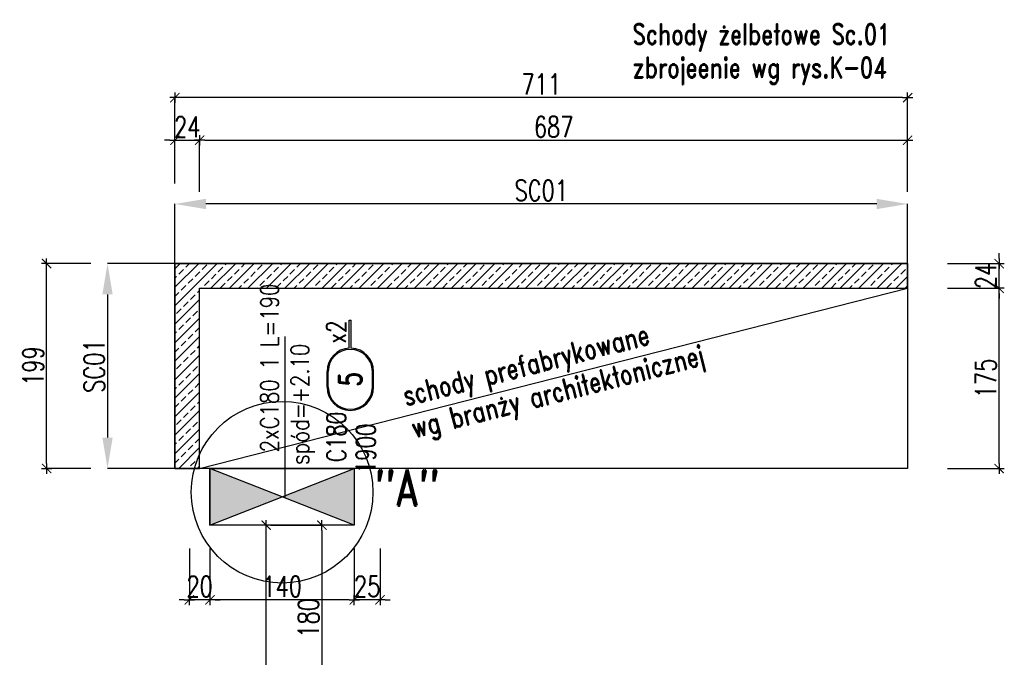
# Model space of a CAD drawing. Header units: millimetres. Extents: x 136919 to 160325, y -19528 to -8134.
# Tile 8 of 22: x 140523 to 141479, y -9732 to -9113. Entities that reach past the tile are written whole.
import ezdxf
from ezdxf.enums import TextEntityAlignment as Align

# ---------------------------------------------------------------- set-up
doc = ezdxf.new("R2010")
doc.units = ezdxf.units.MM
doc.header["$LTSCALE"] = 0.1
for name, color, linetype in [('tkd_detale', 61, 'Continuous'), ('tkd_hacz', 5, 'Continuous'), ('tkd_nadproże_opis', 7, 'Continuous'), ('tkd_opis ścian', 7, 'Continuous'), ('tkd_opisy_pomoce', 140, 'Continuous'), ('tkd_otwory_SC', 33, 'Continuous'), ('tkd_solid_ot_SC', 253, 'Continuous'), ('tkd_stal_opis', 33, 'Continuous'), ('tkd_txt020', 6, 'Continuous'), ('tkd_wym', 1, 'Continuous'), ('tkd_zliczacz', 8, 'Continuous'), ('tkd_żelbet0', 4, 'Continuous')]:
    doc.layers.add(name, color=color, linetype=linetype)
doc.styles.add('TKD_1TXT', font='simplex.shx', dxfattribs={"width": 0.75, "height": 0.25})
doc.styles.add('TKD_2TXT', font='romand.shx', dxfattribs={"width": 0.75, "height": 0.25})
doc.styles.add('tkd_2txt020', font='romand.shx', dxfattribs={"width": 0.75, "height": 5})
doc.styles.add('TKD_stal', font='simplex.shx', dxfattribs={"width": 0.75, "height": 0.25, "bigfont": 'bigfont.shx'})
doc.styles.add('tkd_txt0', font='simplex.shx', dxfattribs={"width": 0.75})
doc.styles.add('tkd_zbr1', font='simplex.shx', dxfattribs={"width": 0.75})
doc.styles.add('TXT25', font='simplex.shx', dxfattribs={"width": 0.8})
doc.dimstyles.new('tkd_1-100cm[cm]', dxfattribs={"dimtxt": 20, "dimasz": 5, "dimexe": 0, "dimexo": 20, "dimgap": 3, "dimtad": 1, "dimdec": 1, "dimrnd": 0.5, "dimtxsty": 'tkd_txt0', "dimblk": 'tkd_dim_arrow', "dimcen": 2.5, "dimclrd": 1, "dimclrt": 7, "dimadec": 0, "dimazin": 0, "dimtfac": 1, "dimtdec": 1, "dimtix": 1, "dimtmove": 1, "dimatfit": 3, "dimfxl": 50, "dimfxlon": 1, "dimtvp": 0.02, "dimarcsym": 0})
doc.dimstyles.new('tkd_zakresy_prz', dxfattribs={"dimtxt": 22, "dimasz": 40, "dimexe": 0, "dimexo": 0, "dimgap": 3, "dimtad": 1, "dimdec": 0, "dimrnd": 1, "dimtxsty": 'tkd_zbr1', "dimcen": 2.5, "dimclrt": 7, "dimadec": 0, "dimazin": 0, "dimtfac": 1, "dimtdec": 1, "dimtix": 1, "dimtmove": 1, "dimatfit": 3, "dimfxl": 1, "dimtvp": 0.02, "dimarcsym": 0})

# ---------------------------------------------------------------- blocks, each defined once
blk = doc.blocks.new('tkd_nadproże_opis')
at = {"color": 1}
blk.add_line((2.239, 0), (0, 0), dxfattribs=at)
at = {"color": 7, "style": 'TXT25', "width": 0.8}
blk.add_attdef('%%RS=', text='', height=0.25, dxfattribs=at).set_placement((1.093, 0.186), align=Align.MIDDLE_RIGHT)
blk.add_attdef('+10.00', text='', height=0.25, dxfattribs=at).set_placement((1.154, 0.186), align=Align.MIDDLE_LEFT)
blk = doc.blocks.new('tkd_stal_wykaz_new')
for p, q in [((0.301, 0.301), (0.504, 0.301)), ((0.301, 0.286), (0.504, 0.286)), ((0.806, 0.013), (1.166, 0.013)), ((1.166, 0.013), (1.166, -0.013)), ((0.806, -0.013), (1.166, -0.013)), ((0.301, -0.286), (0.504, -0.286)), ((0.301, -0.301), (0.504, -0.301))]:
    blk.add_line(p, q)
for centre, radius, start, end in [((0.301, 0), 0.301, 90, 270), ((0.301, 0), 0.286, 90, 270), ((0.504, 0), 0.301, 2.3881, 90), ((0.504, 0), 0.286, 270, 90), ((0.504, 0), 0.301, 270, 357.6119)]:
    blk.add_arc(centre, radius, start, end)
at = {"color": 7, "style": 'TKD_stal', "width": 0.75}
for tag, p in [('PROFIL', (-0.019, 0.056)), ('DŁUGOŚĆ', (-0.171, -0.325))]:
    blk.add_attdef(tag, text='', height=0.25, dxfattribs=at).set_placement(p, align=Align.RIGHT)
blk.add_attdef('OPIS_DODATKOWY', (0.866, 0.056), '', height=0.25, dxfattribs=at)
at = {"color": 2, "style": 'TKD_2TXT', "width": 0.75}
blk.add_attdef('1', text='', height=0.3, dxfattribs=at).set_placement((0.403, 0), align=Align.MIDDLE_CENTER)
at = {"color": 6, "style": 'TKD_stal', "width": 0.75}
blk.add_attdef('UWAGI', text='', height=0.175, dxfattribs=at).set_placement((-0.285, -0.569), align=Align.RIGHT)
at = {"color": 7, "style": 'TKD_stal', "width": 0.75, "flags": 1}
for tag, p in [('STAL', (-0.585, -0.925)), ('SZTUK', (-0.628, -1.283)), ('MASA_JEDN', (-0.628, -1.667)), ('POW_MAL', (-0.628, -2.054)), ('KOMENTARZ', (-0.628, -2.387))]:
    blk.add_attdef(tag, text='', height=0.25, dxfattribs=at).set_placement(p, align=Align.CENTER)
blk = doc.blocks.new('tkd_dim_arrow')
for p, q in [((-1, 0), (1, 0)), ((0, -1), (0, 1))]:
    blk.add_line(p, q)
at = {"const_width": 0.2}
blk.add_lwpolyline([(-0.9, -0.9), (0.9, 0.9)], dxfattribs=at)
blk = doc.blocks.new('*D2534')
at = {"layer": 'DEFPOINTS', "color": 0, "transparency": 16777216}
for p in [(141385.07, -9374.1), (141473.9, -9374.1), (141381.07, -9549.1)]:
    blk.add_point(p, dxfattribs=at)
at = {"layer": 'tkd_wym', "color": 0, "lineweight": -2, "transparency": 16777216}
for p, q in [((141423.9, -9374.1), (141473.9, -9374.1)), ((141423.9, -9549.1), (141473.9, -9549.1))]:
    blk.add_line(p, q, dxfattribs=at)
at = {"layer": 'tkd_wym', "color": 1, "lineweight": -2, "transparency": 16777216}
blk.add_line((141473.9, -9544.1), (141473.9, -9379.1), dxfattribs=at)
at = {"layer": 'tkd_wym', "color": 1, "lineweight": -2, "transparency": 16777216, "xscale": 5, "yscale": 5, "zscale": 5}
for p, rotation in [((141473.9, -9374.1), 90), ((141473.9, -9549.1), 270)]:
    blk.add_blockref('tkd_dim_arrow', p, dxfattribs=dict(at, rotation=rotation))
at = {"layer": 'tkd_wym', "color": 7, "transparency": 16777216, "insert": (141460.9, -9461.6), "char_height": 20, "attachment_point": 5, "rotation": 90, "style": 'tkd_txt0'}
blk.add_mtext('175', dxfattribs=at)
blk = doc.blocks.new('*D2535')
at = {"layer": 'DEFPOINTS', "color": 0, "transparency": 16777216}
for p in [(141385.07, -9350.1), (141473.9, -9350.1), (141385.07, -9374.1)]:
    blk.add_point(p, dxfattribs=at)
at = {"layer": 'tkd_wym', "color": 1, "lineweight": -2, "transparency": 16777216}
for p, q in [((141473.9, -9345.1), (141473.9, -9340.1)), ((141473.9, -9374.1), (141473.9, -9350.1)), ((141473.9, -9379.1), (141473.9, -9384.1))]:
    blk.add_line(p, q, dxfattribs=at)
at = {"layer": 'tkd_wym', "color": 0, "lineweight": -2, "transparency": 16777216}
for p, q in [((141423.9, -9350.1), (141473.9, -9350.1)), ((141423.9, -9374.1), (141473.9, -9374.1))]:
    blk.add_line(p, q, dxfattribs=at)
at = {"layer": 'tkd_wym', "color": 1, "lineweight": -2, "transparency": 16777216, "xscale": 5, "yscale": 5, "zscale": 5}
for p, rotation in [((141473.9, -9350.1), 270), ((141473.9, -9374.1), 90)]:
    blk.add_blockref('tkd_dim_arrow', p, dxfattribs=dict(at, rotation=rotation))
at = {"layer": 'tkd_wym', "color": 7, "transparency": 16777216, "insert": (141460.9, -9362.1), "char_height": 20, "attachment_point": 5, "rotation": 90, "style": 'tkd_txt0'}
blk.add_mtext('24', dxfattribs=at)
blk = doc.blocks.new('*D2536')
at = {"layer": 'DEFPOINTS', "color": 0, "transparency": 16777216}
for p in [(140549.55, -9350.1), (140612.44, -9350.1), (140612.44, -9549.1)]:
    blk.add_point(p, dxfattribs=at)
at = {"layer": 'tkd_wym', "color": 0, "lineweight": -2, "transparency": 16777216}
for p, q in [((140592.44, -9350.1), (140549.55, -9350.1)), ((140592.44, -9549.1), (140549.55, -9549.1))]:
    blk.add_line(p, q, dxfattribs=at)
at = {"layer": 'tkd_wym', "color": 1, "lineweight": -2, "transparency": 16777216}
blk.add_line((140549.55, -9544.1), (140549.55, -9355.1), dxfattribs=at)
at = {"layer": 'tkd_wym', "color": 1, "lineweight": -2, "transparency": 16777216, "xscale": 5, "yscale": 5, "zscale": 5}
for p, rotation in [((140549.55, -9350.1), 90), ((140549.55, -9549.1), 270)]:
    blk.add_blockref('tkd_dim_arrow', p, dxfattribs=dict(at, rotation=rotation))
at = {"layer": 'tkd_wym', "color": 7, "transparency": 16777216, "insert": (140536.55, -9449.6), "char_height": 20, "attachment_point": 5, "rotation": 90, "style": 'tkd_txt0'}
blk.add_mtext('199', dxfattribs=at)
blk = doc.blocks.new('*D2537')
at = {"layer": 'DEFPOINTS', "color": 0, "transparency": 16777216}
for p in [(140698.07, -9230.34), (140674.07, -9292.29), (140698.07, -9316.29)]:
    blk.add_point(p, dxfattribs=at)
at = {"layer": 'tkd_wym', "color": 1, "lineweight": -2, "transparency": 16777216}
for p, q in [((140669.07, -9230.34), (140664.07, -9230.34)), ((140674.07, -9230.34), (140698.07, -9230.34)), ((140703.07, -9230.34), (140708.07, -9230.34))]:
    blk.add_line(p, q, dxfattribs=at)
at = {"layer": 'tkd_wym', "color": 0, "lineweight": -2, "transparency": 16777216}
for p, q in [((140674.07, -9272.29), (140674.07, -9230.34)), ((140698.07, -9280.34), (140698.07, -9230.34))]:
    blk.add_line(p, q, dxfattribs=at)
at = {"layer": 'tkd_wym', "color": 1, "lineweight": -2, "transparency": 16777216, "xscale": 5, "yscale": 5, "zscale": 5}
blk.add_blockref('tkd_dim_arrow', (140674.07, -9230.34), dxfattribs=at)
at = {"layer": 'tkd_wym', "color": 1, "lineweight": -2, "transparency": 16777216, "xscale": 5, "yscale": 5, "zscale": 5, "rotation": 180}
blk.add_blockref('tkd_dim_arrow', (140698.07, -9230.34), dxfattribs=at)
at = {"layer": 'tkd_wym', "color": 7, "transparency": 16777216, "insert": (140686.07, -9217.34), "char_height": 20, "attachment_point": 5, "style": 'tkd_txt0'}
blk.add_mtext('24', dxfattribs=at)
blk = doc.blocks.new('*D2538')
at = {"layer": 'DEFPOINTS', "color": 0, "transparency": 16777216}
for p in [(141385.07, -9230.34), (141385.07, -9304.29), (140698.07, -9316.29)]:
    blk.add_point(p, dxfattribs=at)
at = {"layer": 'tkd_wym', "color": 0, "lineweight": -2, "transparency": 16777216}
for p, q in [((140698.07, -9280.34), (140698.07, -9230.34)), ((141385.07, -9280.34), (141385.07, -9230.34))]:
    blk.add_line(p, q, dxfattribs=at)
at = {"layer": 'tkd_wym', "color": 1, "lineweight": -2, "transparency": 16777216}
blk.add_line((140703.07, -9230.34), (141380.07, -9230.34), dxfattribs=at)
at = {"layer": 'tkd_wym', "color": 1, "lineweight": -2, "transparency": 16777216, "xscale": 5, "yscale": 5, "zscale": 5, "rotation": 180}
blk.add_blockref('tkd_dim_arrow', (140698.07, -9230.34), dxfattribs=at)
at = {"layer": 'tkd_wym', "color": 1, "lineweight": -2, "transparency": 16777216, "xscale": 5, "yscale": 5, "zscale": 5}
blk.add_blockref('tkd_dim_arrow', (141385.07, -9230.34), dxfattribs=at)
at = {"layer": 'tkd_wym', "color": 7, "transparency": 16777216, "insert": (141041.57, -9217.34), "char_height": 20, "attachment_point": 5, "style": 'tkd_txt0'}
blk.add_mtext('687', dxfattribs=at)
blk = doc.blocks.new('*D2539')
at = {"layer": 'DEFPOINTS', "color": 0, "transparency": 16777216}
for p in [(140674.07, -9189), (140674.07, -9316.29), (141385.07, -9316.29)]:
    blk.add_point(p, dxfattribs=at)
at = {"layer": 'tkd_wym', "color": 0, "lineweight": -2, "transparency": 16777216}
for p, q in [((140674.07, -9239), (140674.07, -9189)), ((141385.07, -9239), (141385.07, -9189))]:
    blk.add_line(p, q, dxfattribs=at)
at = {"layer": 'tkd_wym', "color": 1, "lineweight": -2, "transparency": 16777216}
blk.add_line((141380.07, -9189), (140679.07, -9189), dxfattribs=at)
at = {"layer": 'tkd_wym', "color": 1, "lineweight": -2, "transparency": 16777216, "xscale": 5, "yscale": 5, "zscale": 5, "rotation": 180}
blk.add_blockref('tkd_dim_arrow', (140674.07, -9189), dxfattribs=at)
at = {"layer": 'tkd_wym', "color": 1, "lineweight": -2, "transparency": 16777216, "xscale": 5, "yscale": 5, "zscale": 5}
blk.add_blockref('tkd_dim_arrow', (141385.07, -9189), dxfattribs=at)
at = {"layer": 'tkd_wym', "color": 7, "transparency": 16777216, "insert": (141029.57, -9176), "char_height": 20, "attachment_point": 5, "style": 'tkd_txt0'}
blk.add_mtext('711', dxfattribs=at)
blk = doc.blocks.new('*D2542')
at = {"layer": 'DEFPOINTS', "color": 0, "transparency": 16777216}
for p in [(140762.61, -9604.1), (140873.07, -9604.1), (140873.07, -9939.1)]:
    blk.add_point(p, dxfattribs=at)
at = {"layer": 'tkd_wym', "color": 0, "lineweight": -2, "transparency": 16777216}
for p, q in [((140812.61, -9604.1), (140762.61, -9604.1)), ((140812.61, -9939.1), (140762.61, -9939.1))]:
    blk.add_line(p, q, dxfattribs=at)
at = {"layer": 'tkd_wym', "color": 1, "lineweight": -2, "transparency": 16777216}
blk.add_line((140762.61, -9934.1), (140762.61, -9609.1), dxfattribs=at)
at = {"layer": 'tkd_wym', "color": 1, "lineweight": -2, "transparency": 16777216, "xscale": 5, "yscale": 5, "zscale": 5}
for p, rotation in [((140762.61, -9604.1), 90), ((140762.61, -9939.1), 270)]:
    blk.add_blockref('tkd_dim_arrow', p, dxfattribs=dict(at, rotation=rotation))
at = {"layer": 'tkd_wym', "color": 7, "transparency": 16777216, "insert": (140749.61, -9771.6), "char_height": 20, "attachment_point": 5, "rotation": 90, "style": 'tkd_txt0'}
blk.add_mtext('335', dxfattribs=at)
blk = doc.blocks.new('*D2543')
at = {"layer": 'DEFPOINTS', "color": 0, "transparency": 16777216}
for p in [(140848.07, -9604.1), (140873.07, -9604.1), (140848.07, -9676.6)]:
    blk.add_point(p, dxfattribs=at)
at = {"layer": 'tkd_wym', "color": 0, "lineweight": -2, "transparency": 16777216}
for p, q in [((140848.07, -9626.6), (140848.07, -9676.6)), ((140873.07, -9626.6), (140873.07, -9676.6))]:
    blk.add_line(p, q, dxfattribs=at)
at = {"layer": 'tkd_wym', "color": 1, "lineweight": -2, "transparency": 16777216}
for p, q in [((140843.07, -9676.6), (140838.07, -9676.6)), ((140873.07, -9676.6), (140848.07, -9676.6)), ((140878.07, -9676.6), (140883.07, -9676.6))]:
    blk.add_line(p, q, dxfattribs=at)
at = {"layer": 'tkd_wym', "color": 1, "lineweight": -2, "transparency": 16777216, "xscale": 5, "yscale": 5, "zscale": 5}
blk.add_blockref('tkd_dim_arrow', (140848.07, -9676.6), dxfattribs=at)
at = {"layer": 'tkd_wym', "color": 1, "lineweight": -2, "transparency": 16777216, "xscale": 5, "yscale": 5, "zscale": 5, "rotation": 180}
blk.add_blockref('tkd_dim_arrow', (140873.07, -9676.6), dxfattribs=at)
at = {"layer": 'tkd_wym', "color": 7, "transparency": 16777216, "insert": (140860.57, -9663.6), "char_height": 20, "attachment_point": 5, "style": 'tkd_txt0'}
blk.add_mtext('25', dxfattribs=at)
blk = doc.blocks.new('*D2544')
at = {"layer": 'DEFPOINTS', "color": 0, "transparency": 16777216}
for p in [(140708.07, -9604.1), (140848.07, -9604.1), (140708.07, -9676.6)]:
    blk.add_point(p, dxfattribs=at)
at = {"layer": 'tkd_wym', "color": 0, "lineweight": -2, "transparency": 16777216}
for p, q in [((140708.07, -9626.6), (140708.07, -9676.6)), ((140848.07, -9626.6), (140848.07, -9676.6))]:
    blk.add_line(p, q, dxfattribs=at)
at = {"layer": 'tkd_wym', "color": 1, "lineweight": -2, "transparency": 16777216}
blk.add_line((140843.07, -9676.6), (140713.07, -9676.6), dxfattribs=at)
at = {"layer": 'tkd_wym', "color": 1, "lineweight": -2, "transparency": 16777216, "xscale": 5, "yscale": 5, "zscale": 5, "rotation": 180}
blk.add_blockref('tkd_dim_arrow', (140708.07, -9676.6), dxfattribs=at)
at = {"layer": 'tkd_wym', "color": 1, "lineweight": -2, "transparency": 16777216, "xscale": 5, "yscale": 5, "zscale": 5}
blk.add_blockref('tkd_dim_arrow', (140848.07, -9676.6), dxfattribs=at)
at = {"layer": 'tkd_wym', "color": 7, "transparency": 16777216, "insert": (140778.07, -9663.6), "char_height": 20, "attachment_point": 5, "style": 'tkd_txt0'}
blk.add_mtext('140', dxfattribs=at)
blk = doc.blocks.new('*D2545')
at = {"layer": 'DEFPOINTS', "color": 0, "transparency": 16777216}
for p in [(140688.07, -9604.1), (140708.07, -9604.1), (140688.07, -9676.6)]:
    blk.add_point(p, dxfattribs=at)
at = {"layer": 'tkd_wym', "color": 0, "lineweight": -2, "transparency": 16777216}
for p, q in [((140688.07, -9626.6), (140688.07, -9676.6)), ((140708.07, -9626.6), (140708.07, -9676.6))]:
    blk.add_line(p, q, dxfattribs=at)
at = {"layer": 'tkd_wym', "color": 1, "lineweight": -2, "transparency": 16777216}
for p, q in [((140683.07, -9676.6), (140678.07, -9676.6)), ((140708.07, -9676.6), (140688.07, -9676.6)), ((140713.07, -9676.6), (140718.07, -9676.6))]:
    blk.add_line(p, q, dxfattribs=at)
at = {"layer": 'tkd_wym', "color": 1, "lineweight": -2, "transparency": 16777216, "xscale": 5, "yscale": 5, "zscale": 5}
blk.add_blockref('tkd_dim_arrow', (140688.07, -9676.6), dxfattribs=at)
at = {"layer": 'tkd_wym', "color": 1, "lineweight": -2, "transparency": 16777216, "xscale": 5, "yscale": 5, "zscale": 5, "rotation": 180}
blk.add_blockref('tkd_dim_arrow', (140708.07, -9676.6), dxfattribs=at)
at = {"layer": 'tkd_wym', "color": 7, "transparency": 16777216, "insert": (140698.07, -9663.6), "char_height": 20, "attachment_point": 5, "style": 'tkd_txt0'}
blk.add_mtext('20', dxfattribs=at)
blk = doc.blocks.new('*D2576')
at = {"layer": 'DEFPOINTS', "color": 0, "transparency": 16777216}
for p in [(140688.07, -9604.1), (140688.07, -9784.1), (140816.71, -9784.1)]:
    blk.add_point(p, dxfattribs=at)
at = {"layer": 'tkd_wym', "color": 0, "lineweight": -2, "transparency": 16777216}
for p, q in [((140766.71, -9604.1), (140816.71, -9604.1)), ((140766.71, -9784.1), (140816.71, -9784.1))]:
    blk.add_line(p, q, dxfattribs=at)
at = {"layer": 'tkd_wym', "color": 1, "lineweight": -2, "transparency": 16777216}
blk.add_line((140816.71, -9609.1), (140816.71, -9779.1), dxfattribs=at)
at = {"layer": 'tkd_wym', "color": 1, "lineweight": -2, "transparency": 16777216, "xscale": 5, "yscale": 5, "zscale": 5}
for p, rotation in [((140816.71, -9604.1), 90), ((140816.71, -9784.1), 270)]:
    blk.add_blockref('tkd_dim_arrow', p, dxfattribs=dict(at, rotation=rotation))
at = {"layer": 'tkd_wym', "color": 7, "transparency": 16777216, "insert": (140803.71, -9694.1), "char_height": 20, "attachment_point": 5, "rotation": 90, "style": 'tkd_txt0'}
blk.add_mtext('180', dxfattribs=at)
blk = doc.blocks.new('*D2597')
at = {"layer": 'DEFPOINTS', "color": 0, "transparency": 16777216}
for p in [(140674.07, -9292.21, 0), (140674.07, -9350.1), (141385.07, -9350.1)]:
    blk.add_point(p, dxfattribs=at)
at = {"layer": 'tkd_opis ścian', "color": 0, "lineweight": -2, "transparency": 16777216}
for p, q in [((140674.07, -9350.1, 0), (140674.07, -9292.21, 0)), ((141355.07, -9292.21, 0), (140704.07, -9292.21, 0)), ((141385.07, -9350.1, 0), (141385.07, -9292.21, 0))]:
    blk.add_line(p, q, dxfattribs=at)
at = {"layer": 'tkd_opis ścian', "color": 0, "transparency": 16777216}
for points in [[(140704.07, -9287.21, 0), (140704.07, -9297.21, 0), (140674.07, -9292.21, 0)], [(141355.07, -9287.21, 0), (141355.07, -9297.21, 0), (141385.07, -9292.21, 0)]]:
    blk.add_solid(points, dxfattribs=at)
at = {"layer": 'tkd_opis ścian', "color": 7, "transparency": 16777216, "insert": (141029.57, -9279.21, 0), "char_height": 20, "attachment_point": 5, "style": 'tkd_zbr1'}
blk.add_mtext('SC01', dxfattribs=at)
blk = doc.blocks.new('*D2598')
at = {"layer": 'DEFPOINTS', "color": 0, "transparency": 16777216}
for p in [(140674.07, -9350.1), (140608.67, -9549.1, 0), (140674.07, -9549.1)]:
    blk.add_point(p, dxfattribs=at)
at = {"layer": 'tkd_opis ścian', "color": 0, "lineweight": -2, "transparency": 16777216}
for p, q in [((140674.07, -9350.1, 0), (140608.67, -9350.1, 0)), ((140608.67, -9380.1, 0), (140608.67, -9519.1, 0)), ((140674.07, -9549.1, 0), (140608.67, -9549.1, 0))]:
    blk.add_line(p, q, dxfattribs=at)
at = {"layer": 'tkd_opis ścian', "color": 0, "transparency": 16777216}
for points in [[(140603.67, -9380.1, 0), (140613.67, -9380.1, 0), (140608.67, -9350.1, 0)], [(140603.67, -9519.1, 0), (140613.67, -9519.1, 0), (140608.67, -9549.1, 0)]]:
    blk.add_solid(points, dxfattribs=at)
at = {"layer": 'tkd_opis ścian', "color": 7, "transparency": 16777216, "insert": (140595.67, -9449.6, 0), "char_height": 20, "attachment_point": 5, "rotation": 90, "style": 'tkd_zbr1'}
blk.add_mtext('SC01', dxfattribs=at)
blk = doc.blocks.new('tkd_zliczacz')
at = {"color": 2, "style": 'TKD_2TXT', "width": 0.75}
blk.add_attdef('NAZWA', text='', height=0.35, dxfattribs=at).set_placement((0.0333, 0.4633), align=Align.CENTER)
at = {"color": 7, "style": 'TKD_1TXT', "width": 0.75}
blk.add_attdef('UWAGA', text='', height=0.25, dxfattribs=at).set_placement((0.0333, 0.0199), align=Align.CENTER)
at = {"color": 7, "style": 'TKD_1TXT', "width": 0.75, "flags": 1}
blk.add_attdef('SZTUK', text='', height=0.25, dxfattribs=at).set_placement((0.0333, -0.3342), align=Align.CENTER)

msp = doc.modelspace()

# ---------------------------------------------------------------- hatches: boundary and pattern name
at = {"layer": 'tkd_hacz'}
h = msp.add_hatch(dxfattribs=at)
h.set_pattern_fill('ANSI33', color=256, scale=2)
h.set_pattern_definition([(45, (0, -256.539), (-8.9802561, 8.9802561), []), (45, (8.98, -256.539), (-8.9802561, 8.9802561), [6.35, -3.175])])
h.paths.add_polyline_path([(141385.07, -9374.1), (141385.07, -9350.1), (140674.07, -9350.1), (140674.07, -9549.1), (140698.07, -9549.1), (140698.07, -9374.1)])
at = {"layer": 'tkd_solid_ot_SC'}
h = msp.add_hatch(color=256, dxfattribs=at)
h.dxf.hatch_style = 1
h.paths.add_polyline_path([(140708.07, -9549.1), (140708.07, -9604.1), (140778.07, -9576.6)])
h = msp.add_hatch(color=256, dxfattribs=at)
h.dxf.hatch_style = 1
h.paths.add_polyline_path([(140848.07, -9549.1), (140848.07, -9604.1), (140778.07, -9576.6)])

# ---------------------------------------------------------------- linework, layer by layer
at = {"layer": 'tkd_detale'}
msp.add_circle((140778.07, -9572.08), 88.15, dxfattribs=at)
at = {"layer": 'tkd_opisy_pomoce'}
msp.add_line((140698.07, -9549.1), (141385.07, -9374.1), dxfattribs=at)
at = {"layer": 'tkd_otwory_SC'}
for points in [[(140708.07, -9549.1), (140848.07, -9549.1), (140848.07, -9604.1), (140708.07, -9604.1), (140708.07, -9549.1)], [(140708.07, -9549.1), (140708.07, -9604.1), (140778.07, -9576.6), (140708.07, -9549.1)], [(140848.07, -9549.1), (140848.07, -9604.1), (140778.07, -9576.6), (140848.07, -9549.1)]]:
    msp.add_lwpolyline(points, dxfattribs=at)
at = {"layer": 'tkd_żelbet0'}
msp.add_lwpolyline([(140698.07, -9549.1), (140698.07, -9374.1), (141385.07, -9374.1), (141385.07, -9350.1), (140674.07, -9350.1), (140674.07, -9549.1), (140698.07, -9549.1)], dxfattribs=at)
msp.add_lwpolyline([(140674.07, -9350.1), (141385.07, -9350.1), (141385.07, -9549.1), (140674.07, -9549.1)], close=True, dxfattribs=at)

# ---------------------------------------------------------------- block references
at = {"layer": 'tkd_nadproże_opis'}
ref = msp.add_blockref('tkd_nadproże_opis', (140780.57, -9577.58), dxfattribs=dict(at, xscale=70.00000000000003, yscale=70.00000000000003, zscale=70.00000000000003, rotation=90))
ref.add_attrib('+10.00', 'spód=+2.10', dxfattribs={"layer": '0', "color": 7, "height": 17.5, "rotation": 90, "style": 'TXT25', "width": 0.8}).set_placement((140795.32, -9545.58), align=Align.MIDDLE_LEFT)
ref.add_attrib('%%RS=', '2xC180 1 L=190', dxfattribs={"layer": '0', "color": 7, "height": 17.5, "rotation": 90, "style": 'TXT25', "width": 0.8}).set_placement((140765.88, -9369.48), align=Align.MIDDLE_RIGHT)
at = {"layer": 'tkd_stal_opis', "xscale": 75, "yscale": 75, "zscale": 75, "rotation": 90}
msp.add_blockref('tkd_stal_wykaz_new', (140844.27, -9492.62), dxfattribs=at).add_auto_attribs({'PROFIL': 'C180', '1': '5', 'DŁUGOŚĆ': '1900', 'OPIS_DODATKOWY': 'x2'})
at = {"layer": 'tkd_zliczacz'}
ref = msp.add_blockref('tkd_zliczacz', (140896.02, -9631.34), dxfattribs=dict(at, xscale=100, yscale=100, zscale=100))
ref.add_attrib('NAZWA', '"A"', dxfattribs={"layer": '0', "color": 2, "height": 35, "style": 'TKD_2TXT', "width": 0.75}).set_placement((140899.34, -9585.01), align=Align.CENTER)

# ---------------------------------------------------------------- texts
at = {"layer": 'tkd_txt020', "style": 'tkd_2txt020', "width": 0.75}
for s, p in [('Schody żelbetowe Sc.01', (141118.26, -9137.3)), ('zbrojeenie wg rys.K-04', (141118.26, -9169.68))]:
    msp.add_text(s, height=20, dxfattribs=at).set_placement(p)
for s, p in [('schody prefabrykowane', (140898.07, -9488.59)), ('wg branży architektonicznej', (140906.06, -9519.96))]:
    msp.add_text(s, height=20, rotation=14.29106, dxfattribs=at).set_placement(p)

# ---------------------------------------------------------------- dimensions: what is measured, and where the dimension line sits
at = {"layer": 'tkd_opis ścian'}
for base, p1, p2, angle, picture, middle in [((140674.07, -9292.21, 0), (141385.07, -9350.1), (140674.07, -9350.1), 180, '*D2597', (141029.57, -9279.21, 0)), ((140608.67, -9549.1, 0), (140674.07, -9350.1), (140674.07, -9549.1), 270, '*D2598', (140595.67, -9449.6, 0))]:
    dim = msp.add_linear_dim(base=base, p1=p1, p2=p2, angle=angle, text='SC01', dimstyle='tkd_zakresy_prz', override={"dimtxt": 20, "dimasz": 30}, dxfattribs=at)
    dim.commit()
    dim.dimension.update_dxf_attribs({"geometry": picture, "text_midpoint": middle})
at = {"layer": 'tkd_wym'}
for base, p1, p2, picture, middle in [((140674.07, -9189), (141385.07, -9316.29), (140674.07, -9316.29), '*D2539', (141029.57, -9176)), ((140698.07, -9230.34), (140674.07, -9292.29), (140698.07, -9316.29), '*D2537', (140686.07, -9217.34)), ((141385.07, -9230.34), (140698.07, -9316.29), (141385.07, -9304.29), '*D2538', (141041.57, -9217.34)), ((140688.07, -9676.6), (140708.07, -9604.1), (140688.07, -9604.1), '*D2545', (140698.07, -9663.6)), ((140708.07, -9676.6), (140848.07, -9604.1), (140708.07, -9604.1), '*D2544', (140778.07, -9663.6)), ((140848.07, -9676.6), (140873.07, -9604.1), (140848.07, -9604.1), '*D2543', (140860.57, -9663.6))]:
    dim = msp.add_linear_dim(base=base, p1=p1, p2=p2, dimstyle='tkd_1-100cm[cm]', dxfattribs=at)
    dim.commit()
    dim.dimension.update_dxf_attribs({"geometry": picture, "text_midpoint": middle})
for base, p1, p2, picture, middle in [((141473.9, -9350.1), (141385.07, -9374.1), (141385.07, -9350.1), '*D2535', (141460.9, -9362.1)), ((140549.55, -9350.1), (140612.44, -9549.1), (140612.44, -9350.1), '*D2536', (140536.55, -9449.6)), ((141473.9, -9374.1), (141381.07, -9549.1), (141385.07, -9374.1), '*D2534', (141460.9, -9461.6)), ((140816.71, -9784.1), (140688.07, -9604.1), (140688.07, -9784.1), '*D2576', (140803.71, -9694.1)), ((140762.61, -9604.1), (140873.07, -9939.1), (140873.07, -9604.1), '*D2542', (140749.61, -9771.6))]:
    dim = msp.add_linear_dim(base=base, p1=p1, p2=p2, angle=90, dimstyle='tkd_1-100cm[cm]', dxfattribs=at)
    dim.commit()
    dim.dimension.update_dxf_attribs({"geometry": picture, "text_midpoint": middle})

doc.saveas('drawing.dxf')
